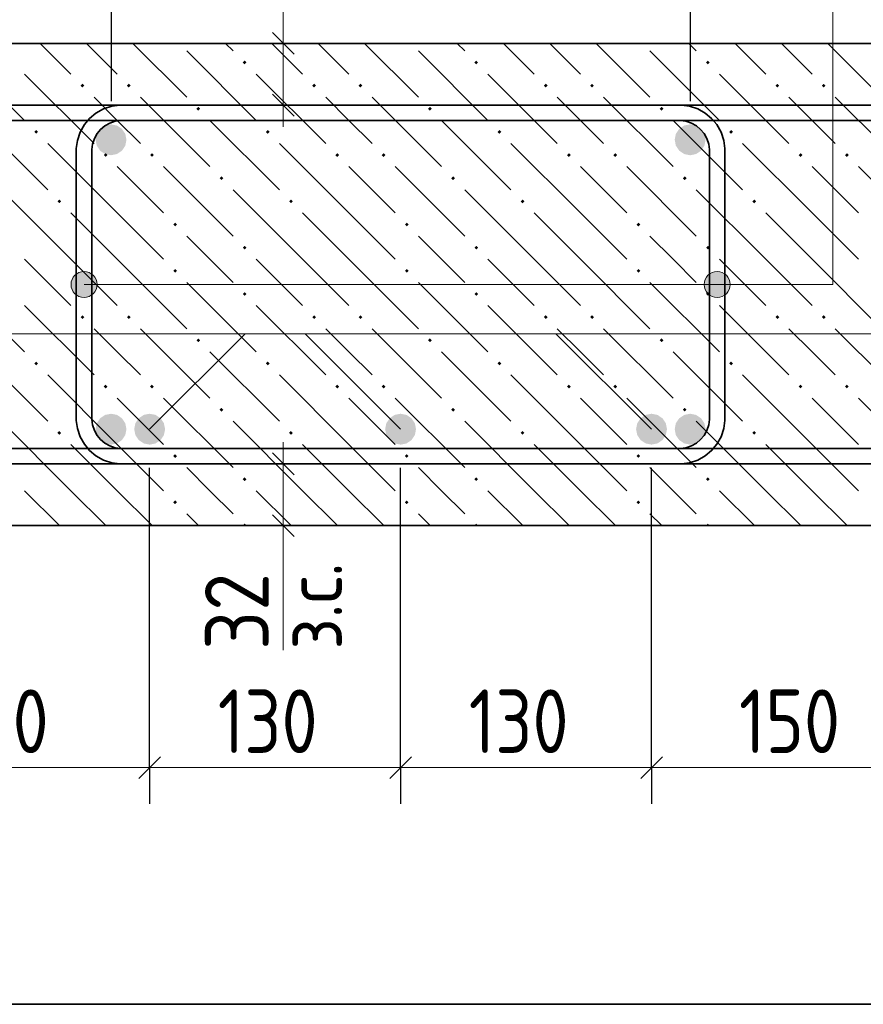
# Model space of a CAD drawing. Header units: millimetres. Extents: x 0 to 42000, y 0 to 29700.
# Tile 16 of 30: x 30962 to 33875, y 10926 to 14329. Entities that reach past the tile are written whole.
import ezdxf

# ---------------------------------------------------------------- set-up
doc = ezdxf.new("R2010")
doc.units = ezdxf.units.MM
doc.linetypes.add('______2', pattern=[270, 200, -70])
for name, color, linetype, lineweight in [('S1 Продольная арматура', 52, 'Continuous', 25), ('S2 ДОП Продольная арматура', 52, 'Continuous', 25), ('Standard', 7, 'Continuous', 25), ('Позиционная метка линия выноска', 7, 'Continuous', 13), ('Размерная выноска', 7, 'Continuous', 13), ('Хомут', 52, 'Continuous', 25)]:
    doc.layers.add(name, color=color, linetype=linetype, lineweight=lineweight)
doc.layers.add('ЖБ Пилон', color=7, linetype='______2', lineweight=13, true_color=0xa0a0a0)
doc.styles.add('ISOCPEUR', font='txt')

msp = doc.modelspace()

# ---------------------------------------------------------------- hatches: boundary and pattern name
at = {"layer": 'S1 Продольная арматура', "linetype": 'Continuous', "lineweight": 18, "transparency": 33554687}
for points in [[(31330.7, 13913.9), (31326.7, 13934.3), (31315.1, 13951.6), (31297.8, 13963.2), (31277.4, 13967.2), (31257, 13963.2), (31239.7, 13951.6), (31228.1, 13934.3), (31224.1, 13913.9), (31228.1, 13893.5), (31239.7, 13876.2), (31257, 13864.6), (31277.4, 13860.5), (31297.8, 13864.6), (31315.1, 13876.2), (31326.7, 13893.5)], [(31330.7, 13913.9), (31326.7, 13934.3), (31315.1, 13951.6), (31297.8, 13963.2), (31277.4, 13967.2), (31257, 13963.2), (31239.7, 13951.6), (31228.1, 13934.3), (31224.1, 13913.9), (31228.1, 13893.5), (31239.7, 13876.2), (31257, 13864.6), (31277.4, 13860.5), (31297.8, 13864.6), (31315.1, 13876.2), (31326.7, 13893.5)], [(33330.7, 13913.9), (33326.7, 13934.3), (33315.1, 13951.6), (33297.8, 13963.2), (33277.4, 13967.2), (33257, 13963.2), (33239.7, 13951.6), (33228.1, 13934.3), (33224.1, 13913.9), (33228.1, 13893.5), (33239.7, 13876.2), (33257, 13864.6), (33277.4, 13860.5), (33297.8, 13864.6), (33315.1, 13876.2), (33326.7, 13893.5)], [(33330.7, 13913.9), (33326.7, 13934.3), (33315.1, 13951.6), (33297.8, 13963.2), (33277.4, 13967.2), (33257, 13963.2), (33239.7, 13951.6), (33228.1, 13934.3), (33224.1, 13913.9), (33228.1, 13893.5), (33239.7, 13876.2), (33257, 13864.6), (33277.4, 13860.5), (33297.8, 13864.6), (33315.1, 13876.2), (33326.7, 13893.5)], [(31330.7, 12913.9), (31326.7, 12934.3), (31315.1, 12951.6), (31297.8, 12963.2), (31277.4, 12967.2), (31257, 12963.2), (31239.7, 12951.6), (31228.1, 12934.3), (31224.1, 12913.9), (31228.1, 12893.5), (31239.7, 12876.2), (31257, 12864.6), (31277.4, 12860.5), (31297.8, 12864.6), (31315.1, 12876.2), (31326.7, 12893.5)], [(31330.7, 12913.9), (31326.7, 12934.3), (31315.1, 12951.6), (31297.8, 12963.2), (31277.4, 12967.2), (31257, 12963.2), (31239.7, 12951.6), (31228.1, 12934.3), (31224.1, 12913.9), (31228.1, 12893.5), (31239.7, 12876.2), (31257, 12864.6), (31277.4, 12860.5), (31297.8, 12864.6), (31315.1, 12876.2), (31326.7, 12893.5)], [(33330.7, 12913.9), (33326.7, 12934.3), (33315.1, 12951.6), (33297.8, 12963.2), (33277.4, 12967.2), (33257, 12963.2), (33239.7, 12951.6), (33228.1, 12934.3), (33224.1, 12913.9), (33228.1, 12893.5), (33239.7, 12876.2), (33257, 12864.6), (33277.4, 12860.5), (33297.8, 12864.6), (33315.1, 12876.2), (33326.7, 12893.5)], [(33330.7, 12913.9), (33326.7, 12934.3), (33315.1, 12951.6), (33297.8, 12963.2), (33277.4, 12967.2), (33257, 12963.2), (33239.7, 12951.6), (33228.1, 12934.3), (33224.1, 12913.9), (33228.1, 12893.5), (33239.7, 12876.2), (33257, 12864.6), (33277.4, 12860.5), (33297.8, 12864.6), (33315.1, 12876.2), (33326.7, 12893.5)]]:
    msp.add_hatch(color=7, dxfattribs=at).paths.add_polyline_path(points)
at = {"layer": 'S2 ДОП Продольная арматура', "linetype": 'Continuous', "lineweight": 25, "transparency": 33554687}
for points in [[(31464.1, 12913.9), (31460, 12934.3), (31448.5, 12951.6), (31431.2, 12963.2), (31410.7, 12967.2), (31390.3, 12963.2), (31373, 12951.6), (31361.5, 12934.3), (31357.4, 12913.9), (31361.5, 12893.5), (31373, 12876.2), (31390.3, 12864.6), (31410.7, 12860.5), (31431.2, 12864.6), (31448.5, 12876.2), (31460, 12893.5)], [(31464.1, 12913.9), (31460, 12934.3), (31448.5, 12951.6), (31431.2, 12963.2), (31410.7, 12967.2), (31390.3, 12963.2), (31373, 12951.6), (31361.5, 12934.3), (31357.4, 12913.9), (31361.5, 12893.5), (31373, 12876.2), (31390.3, 12864.6), (31410.7, 12860.5), (31431.2, 12864.6), (31448.5, 12876.2), (31460, 12893.5)], [(32330.7, 12913.9), (32326.7, 12934.3), (32315.1, 12951.6), (32297.8, 12963.2), (32277.4, 12967.2), (32257, 12963.2), (32239.7, 12951.6), (32228.1, 12934.3), (32224.1, 12913.9), (32228.1, 12893.5), (32239.7, 12876.2), (32257, 12864.6), (32277.4, 12860.5), (32297.8, 12864.6), (32315.1, 12876.2), (32326.7, 12893.5)], [(32330.7, 12913.9), (32326.7, 12934.3), (32315.1, 12951.6), (32297.8, 12963.2), (32277.4, 12967.2), (32257, 12963.2), (32239.7, 12951.6), (32228.1, 12934.3), (32224.1, 12913.9), (32228.1, 12893.5), (32239.7, 12876.2), (32257, 12864.6), (32277.4, 12860.5), (32297.8, 12864.6), (32315.1, 12876.2), (32326.7, 12893.5)], [(33197.4, 12913.9), (33193.4, 12934.3), (33181.8, 12951.6), (33164.5, 12963.2), (33144.1, 12967.2), (33123.7, 12963.2), (33106.4, 12951.6), (33094.8, 12934.3), (33090.7, 12913.9), (33094.8, 12893.5), (33106.4, 12876.2), (33123.7, 12864.6), (33144.1, 12860.5), (33164.5, 12864.6), (33181.8, 12876.2), (33193.4, 12893.5)], [(33197.4, 12913.9), (33193.4, 12934.3), (33181.8, 12951.6), (33164.5, 12963.2), (33144.1, 12967.2), (33123.7, 12963.2), (33106.4, 12951.6), (33094.8, 12934.3), (33090.7, 12913.9), (33094.8, 12893.5), (33106.4, 12876.2), (33123.7, 12864.6), (33144.1, 12860.5), (33164.5, 12864.6), (33181.8, 12876.2), (33193.4, 12893.5)]]:
    msp.add_hatch(color=7, dxfattribs=at).paths.add_polyline_path(points)
at = {"layer": 'ЖБ Пилон', "linetype": 'Continuous', "lineweight": 18, "transparency": 33554687}
for points in [[(31732.2, 14181.1), (31738.7, 14187.6), (31745.2, 14181.1), (31738.7, 14174.6)], [(32532.2, 14181.1), (32538.7, 14187.6), (32545.2, 14181.1), (32538.7, 14174.6)], [(33332.2, 14181.1), (33338.7, 14187.6), (33345.2, 14181.1), (33338.7, 14174.6)], [(31172.2, 14101.1), (31178.7, 14107.6), (31185.2, 14101.1), (31178.7, 14094.6)], [(31332.2, 14101.1), (31338.7, 14107.6), (31345.2, 14101.1), (31338.7, 14094.6)], [(31972.2, 14101.1), (31978.7, 14107.6), (31985.2, 14101.1), (31978.7, 14094.6)], [(32132.2, 14101.1), (32138.7, 14107.6), (32145.2, 14101.1), (32138.7, 14094.6)], [(32772.2, 14101.1), (32778.7, 14107.6), (32785.2, 14101.1), (32778.7, 14094.6)], [(32932.2, 14101.1), (32938.7, 14107.6), (32945.2, 14101.1), (32938.7, 14094.6)], [(33572.2, 14101.1), (33578.7, 14107.6), (33585.2, 14101.1), (33578.7, 14094.6)], [(33732.2, 14101.1), (33738.7, 14107.6), (33745.2, 14101.1), (33738.7, 14094.6)], [(31572.2, 14021.1), (31578.7, 14027.6), (31585.2, 14021.1), (31578.7, 14014.6)], [(32372.2, 14021.1), (32378.7, 14027.6), (32385.2, 14021.1), (32378.7, 14014.6)], [(33172.2, 14021.1), (33178.7, 14027.6), (33185.2, 14021.1), (33178.7, 14014.6)], [(31012.2, 13941.1), (31018.7, 13947.6), (31025.2, 13941.1), (31018.7, 13934.6)], [(31812.2, 13941.1), (31818.7, 13947.6), (31825.2, 13941.1), (31818.7, 13934.6)], [(32612.2, 13941.1), (32618.7, 13947.6), (32625.2, 13941.1), (32618.7, 13934.6)], [(33412.2, 13941.1), (33418.7, 13947.6), (33425.2, 13941.1), (33418.7, 13934.6)], [(31252.2, 13861.1), (31258.7, 13867.6), (31265.2, 13861.1), (31258.7, 13854.6)], [(31412.2, 13861.1), (31418.7, 13867.6), (31425.2, 13861.1), (31418.7, 13854.6)], [(32052.2, 13861.1), (32058.7, 13867.6), (32065.2, 13861.1), (32058.7, 13854.6)], [(32212.2, 13861.1), (32218.7, 13867.6), (32225.2, 13861.1), (32218.7, 13854.6)], [(32852.2, 13861.1), (32858.7, 13867.6), (32865.2, 13861.1), (32858.7, 13854.6)], [(33012.2, 13861.1), (33018.7, 13867.6), (33025.2, 13861.1), (33018.7, 13854.6)], [(33652.2, 13861.1), (33658.7, 13867.6), (33665.2, 13861.1), (33658.7, 13854.6)], [(33812.2, 13861.1), (33818.7, 13867.6), (33825.2, 13861.1), (33818.7, 13854.6)], [(31652.2, 13781.1), (31658.7, 13787.6), (31665.2, 13781.1), (31658.7, 13774.6)], [(32452.2, 13781.1), (32458.7, 13787.6), (32465.2, 13781.1), (32458.7, 13774.6)], [(33252.2, 13781.1), (33258.7, 13787.6), (33265.2, 13781.1), (33258.7, 13774.6)], [(31092.2, 13701.1), (31098.7, 13707.6), (31105.2, 13701.1), (31098.7, 13694.6)], [(31892.2, 13701.1), (31898.7, 13707.6), (31905.2, 13701.1), (31898.7, 13694.6)], [(32692.2, 13701.1), (32698.7, 13707.6), (32705.2, 13701.1), (32698.7, 13694.6)], [(33492.2, 13701.1), (33498.7, 13707.6), (33505.2, 13701.1), (33498.7, 13694.6)], [(31492.2, 13621.1), (31498.7, 13627.6), (31505.2, 13621.1), (31498.7, 13614.6)], [(32292.2, 13621.1), (32298.7, 13627.6), (32305.2, 13621.1), (32298.7, 13614.6)], [(33092.2, 13621.1), (33098.7, 13627.6), (33105.2, 13621.1), (33098.7, 13614.6)], [(31732.2, 13541.1), (31738.7, 13547.6), (31745.2, 13541.1), (31738.7, 13534.6)], [(32532.2, 13541.1), (32538.7, 13547.6), (32545.2, 13541.1), (32538.7, 13534.6)], [(33332.2, 13541.1), (33338.7, 13547.6), (33345.2, 13541.1), (33338.7, 13534.6)], [(31492.2, 13461.1), (31498.7, 13467.6), (31505.2, 13461.1), (31498.7, 13454.6)], [(32292.2, 13461.1), (32298.7, 13467.6), (32305.2, 13461.1), (32298.7, 13454.6)], [(33092.2, 13461.1), (33098.7, 13467.6), (33105.2, 13461.1), (33098.7, 13454.6)], [(31732.2, 13381.1), (31738.7, 13387.6), (31745.2, 13381.1), (31738.7, 13374.6)], [(32532.2, 13381.1), (32538.7, 13387.6), (32545.2, 13381.1), (32538.7, 13374.6)], [(33332.2, 13381.1), (33338.7, 13387.6), (33345.2, 13381.1), (33338.7, 13374.6)], [(31172.2, 13301.1), (31178.7, 13307.6), (31185.2, 13301.1), (31178.7, 13294.6)], [(31332.2, 13301.1), (31338.7, 13307.6), (31345.2, 13301.1), (31338.7, 13294.6)], [(31972.2, 13301.1), (31978.7, 13307.6), (31985.2, 13301.1), (31978.7, 13294.6)], [(32132.2, 13301.1), (32138.7, 13307.6), (32145.2, 13301.1), (32138.7, 13294.6)], [(32772.2, 13301.1), (32778.7, 13307.6), (32785.2, 13301.1), (32778.7, 13294.6)], [(32932.2, 13301.1), (32938.7, 13307.6), (32945.2, 13301.1), (32938.7, 13294.6)], [(33572.2, 13301.1), (33578.7, 13307.6), (33585.2, 13301.1), (33578.7, 13294.6)], [(33732.2, 13301.1), (33738.7, 13307.6), (33745.2, 13301.1), (33738.7, 13294.6)], [(31572.2, 13221.1), (31578.7, 13227.6), (31585.2, 13221.1), (31578.7, 13214.6)], [(32372.2, 13221.1), (32378.7, 13227.6), (32385.2, 13221.1), (32378.7, 13214.6)], [(33172.2, 13221.1), (33178.7, 13227.6), (33185.2, 13221.1), (33178.7, 13214.6)], [(31012.2, 13141.1), (31018.7, 13147.6), (31025.2, 13141.1), (31018.7, 13134.6)], [(31812.2, 13141.1), (31818.7, 13147.6), (31825.2, 13141.1), (31818.7, 13134.6)], [(32612.2, 13141.1), (32618.7, 13147.6), (32625.2, 13141.1), (32618.7, 13134.6)], [(33412.2, 13141.1), (33418.7, 13147.6), (33425.2, 13141.1), (33418.7, 13134.6)], [(31252.2, 13061.1), (31258.7, 13067.6), (31265.2, 13061.1), (31258.7, 13054.6)], [(31412.2, 13061.1), (31418.7, 13067.6), (31425.2, 13061.1), (31418.7, 13054.6)], [(32052.2, 13061.1), (32058.7, 13067.6), (32065.2, 13061.1), (32058.7, 13054.6)], [(32212.2, 13061.1), (32218.7, 13067.6), (32225.2, 13061.1), (32218.7, 13054.6)], [(32852.2, 13061.1), (32858.7, 13067.6), (32865.2, 13061.1), (32858.7, 13054.6)], [(33012.2, 13061.1), (33018.7, 13067.6), (33025.2, 13061.1), (33018.7, 13054.6)], [(33652.2, 13061.1), (33658.7, 13067.6), (33665.2, 13061.1), (33658.7, 13054.6)], [(33812.2, 13061.1), (33818.7, 13067.6), (33825.2, 13061.1), (33818.7, 13054.6)], [(31652.2, 12981.1), (31658.7, 12987.6), (31665.2, 12981.1), (31658.7, 12974.6)], [(32452.2, 12981.1), (32458.7, 12987.6), (32465.2, 12981.1), (32458.7, 12974.6)], [(33252.2, 12981.1), (33258.7, 12987.6), (33265.2, 12981.1), (33258.7, 12974.6)], [(31092.2, 12901.1), (31098.7, 12907.6), (31105.2, 12901.1), (31098.7, 12894.6)], [(31892.2, 12901.1), (31898.7, 12907.6), (31905.2, 12901.1), (31898.7, 12894.6)], [(32692.2, 12901.1), (32698.7, 12907.6), (32705.2, 12901.1), (32698.7, 12894.6)], [(33492.2, 12901.1), (33498.7, 12907.6), (33505.2, 12901.1), (33498.7, 12894.6)], [(31492.2, 12821.1), (31498.7, 12827.6), (31505.2, 12821.1), (31498.7, 12814.6)], [(32292.2, 12821.1), (32298.7, 12827.6), (32305.2, 12821.1), (32298.7, 12814.6)], [(33092.2, 12821.1), (33098.7, 12827.6), (33105.2, 12821.1), (33098.7, 12814.6)], [(31732.2, 12741.1), (31738.7, 12747.6), (31745.2, 12741.1), (31738.7, 12734.6)], [(32532.2, 12741.1), (32538.7, 12747.6), (32545.2, 12741.1), (32538.7, 12734.6)], [(33332.2, 12741.1), (33338.7, 12747.6), (33345.2, 12741.1), (33338.7, 12734.6)], [(31492.2, 12661.1), (31498.7, 12667.6), (31505.2, 12661.1), (31498.7, 12654.6)], [(32292.2, 12661.1), (32298.7, 12667.6), (32305.2, 12661.1), (32298.7, 12654.6)], [(33092.2, 12661.1), (33098.7, 12667.6), (33105.2, 12661.1), (33098.7, 12654.6)], [(31732.2, 12581.1), (31738.7, 12587.6), (31745.2, 12581.1), (31744.6, 12580.5), (31732.7, 12580.5)], [(32532.2, 12581.1), (32538.7, 12587.6), (32545.2, 12581.1), (32544.6, 12580.5), (32532.7, 12580.5)], [(33332.2, 12581.1), (33338.7, 12587.6), (33345.2, 12581.1), (33344.6, 12580.5), (33332.7, 12580.5)]]:
    msp.add_hatch(color=7, dxfattribs=at).paths.add_polyline_path(points, flags=16)
at = {"layer": 'Позиционная метка линия выноска', "linetype": 'Continuous', "lineweight": 13, "transparency": 33554687}
for points in [[(31161.6, 13375.2), (31161.6, 13452.6), (31145.4, 13436.4)], [(31184.1, 13368.9), (31184.1, 13458.9), (31161.6, 13452.6)], [(31184.1, 13368.9), (31161.6, 13452.6), (31161.6, 13375.2)], [(31206.6, 13375.2), (31206.6, 13452.6), (31184.1, 13458.9)], [(31206.6, 13375.2), (31184.1, 13458.9), (31184.1, 13368.9)], [(31222.8, 13391.4), (31222.8, 13436.4), (31206.6, 13452.6)], [(31222.8, 13391.4), (31206.6, 13452.6), (31206.6, 13375.2)], [(33348.2, 13375.2), (33348.2, 13452.6), (33332, 13436.4)], [(33370.8, 13368.9), (33370.8, 13458.9), (33348.2, 13452.6)], [(33370.8, 13368.9), (33348.2, 13452.6), (33348.2, 13375.2)], [(33393.3, 13375.2), (33393.3, 13452.6), (33370.8, 13458.9)], [(33393.3, 13375.2), (33370.8, 13458.9), (33370.8, 13368.9)], [(33409.5, 13391.4), (33409.5, 13436.4), (33393.3, 13452.6)], [(33409.5, 13391.4), (33393.3, 13452.6), (33393.3, 13375.2)], [(31145.4, 13391.4), (31145.4, 13436.4), (31139.1, 13413.9)], [(31161.6, 13375.2), (31145.4, 13436.4), (31145.4, 13391.4)], [(31222.8, 13436.4), (31222.8, 13391.4), (31229.1, 13413.9)], [(33332, 13391.4), (33332, 13436.4), (33325.8, 13413.9)], [(33348.2, 13375.2), (33332, 13436.4), (33332, 13391.4)], [(33409.5, 13436.4), (33409.5, 13391.4), (33415.8, 13413.9)]]:
    msp.add_hatch(color=7, dxfattribs=at).paths.add_polyline_path(points)

# ---------------------------------------------------------------- linework, layer by layer
at = {"layer": 'Standard', "color": 7, "linetype": 'Continuous', "lineweight": -3, "transparency": 33554687}
for p, q in [((31277.4, 14885.4), (31277.4, 14047.2)), ((33277.4, 14885.4), (33277.4, 14047.2)), ((31872, 14247.2), (31747, 14247.2)), ((31872, 14247.2), (31997, 14247.2)), ((31872, 14033.6), (31747, 14033.6)), ((31872, 14033.6), (31997, 14033.6)), ((31872, 12794.1), (31747, 12794.1)), ((31872, 12794.1), (31997, 12794.1)), ((31872, 12580.5), (31747, 12580.5)), ((31872, 12580.5), (31997, 12580.5)), ((31410.7, 11744.5), (31410.7, 11869.5)), ((32277.4, 11744.5), (32277.4, 11869.5)), ((33144.1, 11744.5), (33144.1, 11869.5)), ((31410.7, 11744.5), (31410.7, 11619.5)), ((32277.4, 11744.5), (32277.4, 11619.5)), ((33144.1, 11744.5), (33144.1, 11619.5))]:
    msp.add_line(p, q, dxfattribs=at)
at = {"layer": 'Standard', "color": 7, "linetype": 'Continuous', "lineweight": 13, "transparency": 33554687}
for p, q in [((31872, 14247.2), (31872, 14322.2)), ((31872, 14033.6), (31872, 14247.2)), ((31872, 14033.6), (31872, 13958.6)), ((31872, 12794.1), (31872, 12869.1)), ((31872, 12794.1), (31872, 12580.5)), ((31872, 12580.5), (31872, 12505.6)), ((31410.7, 11744.5), (30410.7, 11744.5)), ((32277.4, 11744.5), (31410.7, 11744.5)), ((33144.1, 11744.5), (32277.4, 11744.5)), ((34144.1, 11744.5), (33144.1, 11744.5))]:
    msp.add_line(p, q, dxfattribs=at)
at = {"layer": 'Standard', "color": 7, "linetype": 'Continuous', "lineweight": 25, "transparency": 33554687}
for p, q in [((31909.5, 14209.7), (31834.5, 14284.7)), ((31909.5, 13996.1), (31834.5, 14071.1)), ((31834.5, 12831.6), (31909.5, 12756.6)), ((31834.5, 12618), (31909.5, 12543)), ((31448.2, 11782), (31373.2, 11707)), ((32314.9, 11782), (32239.9, 11707)), ((33181.6, 11782), (33106.6, 11707))]:
    msp.add_line(p, q, dxfattribs=at)
at = {"layer": 'Standard', "color": 254, "linetype": 'Continuous', "lineweight": 35, "true_color": 0xc4c4ff, "transparency": 33554687}
msp.add_lwpolyline([(27411.9, 10926.4), (37953.3, 10926.4), (37953.3, 16081.3), (27411.9, 16081.3), (27411.9, 10926.4)], dxfattribs=at)
at = {"layer": 'Standard', "color": 7, "linetype": 'Continuous', "lineweight": -3, "transparency": 33554687}
for points in [[(31410.7, 11744.5), (31410.7, 11761.5), (31410.7, 11761.5), (31410.7, 11761.5), (31410.7, 11761.5), (31410.7, 11761.5), (31410.7, 11761.5), (31410.7, 12780.5)], [(32277.4, 11744.5), (32277.4, 11761.5), (32277.4, 11761.5), (32277.4, 11761.5), (32277.4, 11761.5), (32277.4, 11761.5), (32277.4, 11761.5), (32277.4, 11761.5), (32277.4, 11761.5), (32277.4, 12780.5)], [(33144.1, 11744.5), (33144.1, 11761.5), (33144.1, 11761.5), (33144.1, 11761.5), (33144.1, 11761.5), (33144.1, 11761.5), (33144.1, 11761.5), (33144.1, 11761.5), (33144.1, 11761.5), (33144.1, 11761.5), (33144.1, 11761.5), (33144.1, 12780.5)]]:
    msp.add_lwpolyline(points, dxfattribs=at)
at = {"layer": 'ЖБ Пилон', "color": 7, "linetype": 'Continuous', "lineweight": 35, "transparency": 33554687}
for p, q in [((35610.7, 14247.2), (28944.1, 14247.2)), ((28944.1, 12580.5), (35610.7, 12580.5))]:
    msp.add_line(p, q, dxfattribs=at)
at = {"layer": 'ЖБ Пилон', "color": 9, "linetype": 'Continuous', "lineweight": 18, "true_color": 0xc7c7c7, "transparency": 33554687}
for p, q in [((31032.6, 14247.2), (31138.7, 14141.1)), ((31192.6, 14247.2), (31298.7, 14141.1)), ((31352.6, 14247.2), (31538.7, 14061.1)), ((31698.7, 14221.1), (31672.6, 14247.2)), ((31832.6, 14247.2), (31938.7, 14141.1)), ((31992.6, 14247.2), (32098.7, 14141.1)), ((32152.6, 14247.2), (32338.7, 14061.1)), ((32498.7, 14221.1), (32472.6, 14247.2)), ((32632.6, 14247.2), (32738.7, 14141.1)), ((32792.6, 14247.2), (32898.7, 14141.1)), ((32952.6, 14247.2), (33138.7, 14061.1)), ((33298.7, 14221.1), (33272.6, 14247.2)), ((33432.6, 14247.2), (33538.7, 14141.1)), ((33592.6, 14247.2), (33698.7, 14141.1)), ((33752.6, 14247.2), (33938.7, 14061.1)), ((30738.7, 14221.1), (30978.7, 13981.1)), ((31538.7, 14221.1), (31778.7, 13981.1)), ((32338.7, 14221.1), (32578.7, 13981.1)), ((33138.7, 14221.1), (33378.7, 13981.1)), ((30978.7, 14141.1), (31218.7, 13901.1)), ((31778.7, 14141.1), (32018.7, 13901.1)), ((32578.7, 14141.1), (32818.7, 13901.1)), ((33378.7, 14141.1), (33618.7, 13901.1)), ((31298.7, 13981.1), (31218.7, 14061.1)), ((31378.7, 14061.1), (31618.7, 13821.1)), ((32098.7, 13981.1), (32018.7, 14061.1)), ((32178.7, 14061.1), (32418.7, 13821.1)), ((32898.7, 13981.1), (32818.7, 14061.1)), ((32978.7, 14061.1), (33218.7, 13821.1)), ((33698.7, 13981.1), (33618.7, 14061.1)), ((33778.7, 14061.1), (34018.7, 13821.1)), ((30818.7, 13981.1), (31058.7, 13741.1)), ((31378.7, 13901.1), (31298.7, 13981.1)), ((31618.7, 13981.1), (31858.7, 13741.1)), ((32178.7, 13901.1), (32098.7, 13981.1)), ((32418.7, 13981.1), (32658.7, 13741.1)), ((32978.7, 13901.1), (32898.7, 13981.1)), ((33218.7, 13981.1), (33458.7, 13741.1)), ((33778.7, 13901.1), (33698.7, 13981.1)), ((31298.7, 13661.1), (31058.7, 13901.1)), ((32098.7, 13661.1), (31858.7, 13901.1)), ((32898.7, 13661.1), (32658.7, 13901.1)), ((33698.7, 13661.1), (33458.7, 13901.1)), ((31298.7, 13821.1), (31458.7, 13661.1)), ((31458.7, 13821.1), (31698.7, 13581.1)), ((32098.7, 13821.1), (32258.7, 13661.1)), ((32258.7, 13821.1), (32498.7, 13581.1)), ((32898.7, 13821.1), (33058.7, 13661.1)), ((33058.7, 13821.1), (33298.7, 13581.1)), ((33698.7, 13821.1), (33858.7, 13661.1)), ((33858.7, 13821.1), (34098.7, 13581.1)), ((31138.7, 13501.1), (30898.7, 13741.1)), ((31938.7, 13501.1), (31698.7, 13741.1)), ((32738.7, 13501.1), (32498.7, 13741.1)), ((33538.7, 13501.1), (33298.7, 13741.1)), ((31138.7, 13661.1), (31298.7, 13501.1)), ((31298.7, 13661.1), (31458.7, 13501.1)), ((31938.7, 13661.1), (32098.7, 13501.1)), ((32098.7, 13661.1), (32258.7, 13501.1)), ((32738.7, 13661.1), (32898.7, 13501.1)), ((32898.7, 13661.1), (33058.7, 13501.1)), ((33538.7, 13661.1), (33698.7, 13501.1)), ((33698.7, 13661.1), (33858.7, 13501.1)), ((31618.7, 13501.1), (31538.7, 13581.1)), ((32418.7, 13501.1), (32338.7, 13581.1)), ((33218.7, 13501.1), (33138.7, 13581.1)), ((30978.7, 13501.1), (31138.7, 13341.1)), ((31138.7, 13501.1), (31298.7, 13341.1)), ((31298.7, 13501.1), (31538.7, 13261.1)), ((31698.7, 13421.1), (31618.7, 13501.1)), ((31778.7, 13501.1), (31938.7, 13341.1)), ((31938.7, 13501.1), (32098.7, 13341.1)), ((32098.7, 13501.1), (32338.7, 13261.1)), ((32498.7, 13421.1), (32418.7, 13501.1)), ((32578.7, 13501.1), (32738.7, 13341.1)), ((32738.7, 13501.1), (32898.7, 13341.1)), ((32898.7, 13501.1), (33138.7, 13261.1)), ((33298.7, 13421.1), (33218.7, 13501.1)), ((33378.7, 13501.1), (33538.7, 13341.1)), ((33538.7, 13501.1), (33698.7, 13341.1)), ((33698.7, 13501.1), (33938.7, 13261.1)), ((30738.7, 13421.1), (30978.7, 13181.1)), ((31538.7, 13421.1), (31778.7, 13181.1)), ((32338.7, 13421.1), (32578.7, 13181.1)), ((33138.7, 13421.1), (33378.7, 13181.1)), ((30978.7, 13341.1), (31218.7, 13101.1)), ((31778.7, 13341.1), (32018.7, 13101.1)), ((32578.7, 13341.1), (32818.7, 13101.1)), ((33378.7, 13341.1), (33618.7, 13101.1)), ((31298.7, 13181.1), (31218.7, 13261.1)), ((31378.7, 13261.1), (31618.7, 13021.1)), ((32098.7, 13181.1), (32018.7, 13261.1)), ((32178.7, 13261.1), (32418.7, 13021.1)), ((32898.7, 13181.1), (32818.7, 13261.1)), ((32978.7, 13261.1), (33218.7, 13021.1)), ((33698.7, 13181.1), (33618.7, 13261.1)), ((33778.7, 13261.1), (34018.7, 13021.1)), ((30818.7, 13181.1), (31058.7, 12941.1)), ((31378.7, 13101.1), (31298.7, 13181.1)), ((31618.7, 13181.1), (31858.7, 12941.1)), ((32178.7, 13101.1), (32098.7, 13181.1)), ((32418.7, 13181.1), (32658.7, 12941.1)), ((32978.7, 13101.1), (32898.7, 13181.1)), ((33218.7, 13181.1), (33458.7, 12941.1)), ((33778.7, 13101.1), (33698.7, 13181.1)), ((31298.7, 12861.1), (31058.7, 13101.1)), ((32098.7, 12861.1), (31858.7, 13101.1)), ((32898.7, 12861.1), (32658.7, 13101.1)), ((33698.7, 12861.1), (33458.7, 13101.1)), ((31298.7, 13021.1), (31458.7, 12861.1)), ((31458.7, 13021.1), (31698.7, 12781.1)), ((32098.7, 13021.1), (32258.7, 12861.1)), ((32258.7, 13021.1), (32498.7, 12781.1)), ((32898.7, 13021.1), (33058.7, 12861.1)), ((33058.7, 13021.1), (33298.7, 12781.1)), ((33698.7, 13021.1), (33858.7, 12861.1)), ((33858.7, 13021.1), (34098.7, 12781.1)), ((31138.7, 12701.1), (30898.7, 12941.1)), ((31938.7, 12701.1), (31698.7, 12941.1)), ((32738.7, 12701.1), (32498.7, 12941.1)), ((33538.7, 12701.1), (33298.7, 12941.1)), ((31138.7, 12861.1), (31298.7, 12701.1)), ((31298.7, 12861.1), (31458.7, 12701.1)), ((31938.7, 12861.1), (32098.7, 12701.1)), ((32098.7, 12861.1), (32258.7, 12701.1)), ((32738.7, 12861.1), (32898.7, 12701.1)), ((32898.7, 12861.1), (33058.7, 12701.1)), ((33538.7, 12861.1), (33698.7, 12701.1)), ((33698.7, 12861.1), (33858.7, 12701.1)), ((31618.7, 12701.1), (31538.7, 12781.1)), ((32418.7, 12701.1), (32338.7, 12781.1)), ((33218.7, 12701.1), (33138.7, 12781.1)), ((30978.7, 12701.1), (31099.2, 12580.5)), ((31138.7, 12701.1), (31259.2, 12580.5)), ((31298.7, 12701.1), (31419.2, 12580.5)), ((31698.7, 12621.1), (31618.7, 12701.1)), ((31778.7, 12701.1), (31899.2, 12580.5)), ((31938.7, 12701.1), (32059.2, 12580.5)), ((32098.7, 12701.1), (32219.2, 12580.5)), ((32498.7, 12621.1), (32418.7, 12701.1)), ((32578.7, 12701.1), (32699.2, 12580.5)), ((32738.7, 12701.1), (32859.2, 12580.5)), ((32898.7, 12701.1), (33019.2, 12580.5)), ((33298.7, 12621.1), (33218.7, 12701.1)), ((33378.7, 12701.1), (33499.2, 12580.5)), ((33538.7, 12701.1), (33659.2, 12580.5)), ((33698.7, 12701.1), (33819.2, 12580.5)), ((31538.7, 12621.1), (31579.2, 12580.5)), ((32338.7, 12621.1), (32379.2, 12580.5)), ((33138.7, 12621.1), (33179.2, 12580.5))]:
    msp.add_line(p, q, dxfattribs=at)
at = {"layer": 'Позиционная метка линия выноска', "color": 7, "linetype": 'Continuous', "lineweight": 13, "transparency": 33554687}
for p, q in [((31184.1, 13458.9), (31184.1, 13458.9)), ((33370.8, 13458.9), (33370.8, 13458.9)), ((31139.1, 13413.9), (31139.1, 13413.9)), ((33637.4, 13413.9), (31184.1, 13413.9)), ((31229.1, 13413.9), (31229.1, 13413.9)), ((33325.8, 13413.9), (33325.8, 13413.9)), ((33415.8, 13413.9), (33415.8, 13413.9)), ((31184.1, 13368.9), (31184.1, 13368.9)), ((33370.8, 13368.9), (33370.8, 13368.9)), ((31410.7, 12913.9), (31740.7, 13243.9)), ((32277.4, 12913.9), (31947.4, 13243.9)), ((33144.1, 12913.9), (32814.1, 13243.9))]:
    msp.add_line(p, q, dxfattribs=at)
for points in [[(37597.4, 16007.2), (33770.8, 16007.2), (33770.8, 13413.9), (33370.8, 13413.9)], [(30740.7, 13243.9), (34814.1, 13243.9), (35144.1, 12913.9)]]:
    msp.add_lwpolyline(points, dxfattribs=at)
for centre in [(31184.1, 13413.9), (33370.8, 13413.9)]:
    msp.add_circle(centre, 45, dxfattribs=at)
at = {"layer": 'Размерная выноска', "color": 7, "linetype": 'Continuous', "lineweight": 13, "transparency": 33554687}
for p, q in [((31872, 14247.2), (31872, 14677.5)), ((31872, 12580.5), (31872, 12150.3))]:
    msp.add_line(p, q, dxfattribs=at)
at = {"layer": 'Хомут', "color": 7, "linetype": 'Continuous', "lineweight": 35, "transparency": 33554687}
for points in [[(29307.2, 14033.9), (33247.6, 14033.9), (33275, 14030.1), (33303.5, 14020.7), (33329.8, 14006), (33351.4, 13987.9), (33369.5, 13966.2), (33384.2, 13940), (33393.6, 13911.4), (33397.4, 13884.1), (33397.4, 12943.7), (33393.6, 12916.3), (33384.2, 12887.8), (33369.5, 12861.5), (33351.4, 12839.9), (33329.8, 12821.8), (33303.5, 12807.1), (33275, 12797.7), (33247.6, 12793.9), (29335.3, 12793.9)], [(29307.2, 14033.9), (33247.6, 14033.9), (33275, 14030.1), (33303.5, 14020.7), (33329.8, 14006), (33351.4, 13987.9), (33369.5, 13966.2), (33384.2, 13940), (33393.6, 13911.4), (33397.4, 13884.1), (33397.4, 12943.7), (33393.6, 12916.3), (33384.2, 12887.8), (33369.5, 12861.5), (33351.4, 12839.9), (33329.8, 12821.8), (33303.5, 12807.1), (33275, 12797.7), (33247.6, 12793.9), (29335.3, 12793.9)], [(29307.2, 14033.9), (33247.6, 14033.9), (33275, 14030.1), (33303.5, 14020.7), (33329.8, 14006), (33351.4, 13987.9), (33369.5, 13966.2), (33384.2, 13940), (33393.6, 13911.4), (33397.4, 13884.1), (33397.4, 12943.7), (33393.6, 12916.3), (33384.2, 12887.8), (33369.5, 12861.5), (33351.4, 12839.9), (33329.8, 12821.8), (33303.5, 12807.1), (33275, 12797.7), (33247.6, 12793.9), (29335.3, 12793.9)], [(29307.2, 14033.9), (33247.6, 14033.9), (33275, 14030.1), (33303.5, 14020.7), (33329.8, 14006), (33351.4, 13987.9), (33369.5, 13966.2), (33384.2, 13940), (33393.6, 13911.4), (33397.4, 13884.1), (33397.4, 12943.7), (33393.6, 12916.3), (33384.2, 12887.8), (33369.5, 12861.5), (33351.4, 12839.9), (33329.8, 12821.8), (33303.5, 12807.1), (33275, 12797.7), (33247.6, 12793.9), (29335.3, 12793.9)], [(29307.2, 14033.9), (33247.6, 14033.9), (33275, 14030.1), (33303.5, 14020.7), (33329.8, 14006), (33351.4, 13987.9), (33369.5, 13966.2), (33384.2, 13940), (33393.6, 13911.4), (33397.4, 13884.1), (33397.4, 12943.7), (33393.6, 12916.3), (33384.2, 12887.8), (33369.5, 12861.5), (33351.4, 12839.9), (33329.8, 12821.8), (33303.5, 12807.1), (33275, 12797.7), (33247.6, 12793.9), (29335.3, 12793.9)], [(29307.2, 14033.9), (33247.6, 14033.9), (33275, 14030.1), (33303.5, 14020.7), (33329.8, 14006), (33351.4, 13987.9), (33369.5, 13966.2), (33384.2, 13940), (33393.6, 13911.4), (33397.4, 13884.1), (33397.4, 12943.7), (33393.6, 12916.3), (33384.2, 12887.8), (33369.5, 12861.5), (33351.4, 12839.9), (33329.8, 12821.8), (33303.5, 12807.1), (33275, 12797.7), (33247.6, 12793.9), (29335.3, 12793.9)], [(35219.6, 12793.9), (31307.2, 12793.9), (31279.9, 12797.7), (31251.3, 12807.1), (31225.1, 12821.8), (31203.4, 12839.9), (31185.3, 12861.5), (31170.6, 12887.8), (31161.2, 12916.3), (31157.4, 12943.7), (31157.4, 13884.1), (31161.2, 13911.4), (31170.6, 13940), (31185.3, 13966.2), (31203.4, 13987.9), (31225.1, 14006), (31251.3, 14020.7), (31279.9, 14030.1), (31307.2, 14033.9), (35247.6, 14033.9)], [(35219.6, 12793.9), (31307.2, 12793.9), (31279.9, 12797.7), (31251.3, 12807.1), (31225.1, 12821.8), (31203.4, 12839.9), (31185.3, 12861.5), (31170.6, 12887.8), (31161.2, 12916.3), (31157.4, 12943.7), (31157.4, 13884.1), (31161.2, 13911.4), (31170.6, 13940), (31185.3, 13966.2), (31203.4, 13987.9), (31225.1, 14006), (31251.3, 14020.7), (31279.9, 14030.1), (31307.2, 14033.9), (35247.6, 14033.9)], [(35219.6, 12793.9), (31307.2, 12793.9), (31279.9, 12797.7), (31251.3, 12807.1), (31225.1, 12821.8), (31203.4, 12839.9), (31185.3, 12861.5), (31170.6, 12887.8), (31161.2, 12916.3), (31157.4, 12943.7), (31157.4, 13884.1), (31161.2, 13911.4), (31170.6, 13940), (31185.3, 13966.2), (31203.4, 13987.9), (31225.1, 14006), (31251.3, 14020.7), (31279.9, 14030.1), (31307.2, 14033.9), (35247.6, 14033.9)], [(35219.6, 12793.9), (31307.2, 12793.9), (31279.9, 12797.7), (31251.3, 12807.1), (31225.1, 12821.8), (31203.4, 12839.9), (31185.3, 12861.5), (31170.6, 12887.8), (31161.2, 12916.3), (31157.4, 12943.7), (31157.4, 13884.1), (31161.2, 13911.4), (31170.6, 13940), (31185.3, 13966.2), (31203.4, 13987.9), (31225.1, 14006), (31251.3, 14020.7), (31279.9, 14030.1), (31307.2, 14033.9), (35247.6, 14033.9)], [(35219.6, 12793.9), (31307.2, 12793.9), (31279.9, 12797.7), (31251.3, 12807.1), (31225.1, 12821.8), (31203.4, 12839.9), (31185.3, 12861.5), (31170.6, 12887.8), (31161.2, 12916.3), (31157.4, 12943.7), (31157.4, 13884.1), (31161.2, 13911.4), (31170.6, 13940), (31185.3, 13966.2), (31203.4, 13987.9), (31225.1, 14006), (31251.3, 14020.7), (31279.9, 14030.1), (31307.2, 14033.9), (35247.6, 14033.9)], [(35219.6, 12793.9), (31307.2, 12793.9), (31279.9, 12797.7), (31251.3, 12807.1), (31225.1, 12821.8), (31203.4, 12839.9), (31185.3, 12861.5), (31170.6, 12887.8), (31161.2, 12916.3), (31157.4, 12943.7), (31157.4, 13884.1), (31161.2, 13911.4), (31170.6, 13940), (31185.3, 13966.2), (31203.4, 13987.9), (31225.1, 14006), (31251.3, 14020.7), (31279.9, 14030.1), (31307.2, 14033.9), (35247.6, 14033.9)], [(29339, 12847.2), (33243.9, 12847.2), (33262.8, 12849.8), (33281.9, 12856.1), (33299.4, 12865.9), (33313.5, 12877.8), (33325.4, 12891.9), (33335.2, 12909.4), (33341.5, 12928.5), (33344.1, 12947.4), (33344.1, 13880.4), (33341.5, 13899.3), (33335.2, 13918.4), (33325.4, 13935.8), (33313.5, 13950), (33299.4, 13961.9), (33281.9, 13971.6), (33262.8, 13977.9), (33243.9, 13980.5), (29310.9, 13980.5)], [(29339, 12847.2), (33243.9, 12847.2), (33262.8, 12849.8), (33281.9, 12856.1), (33299.4, 12865.9), (33313.5, 12877.8), (33325.4, 12891.9), (33335.2, 12909.4), (33341.5, 12928.5), (33344.1, 12947.4), (33344.1, 13880.4), (33341.5, 13899.3), (33335.2, 13918.4), (33325.4, 13935.8), (33313.5, 13950), (33299.4, 13961.9), (33281.9, 13971.6), (33262.8, 13977.9), (33243.9, 13980.5), (29310.9, 13980.5)], [(29339, 12847.2), (33243.9, 12847.2), (33262.8, 12849.8), (33281.9, 12856.1), (33299.4, 12865.9), (33313.5, 12877.8), (33325.4, 12891.9), (33335.2, 12909.4), (33341.5, 12928.5), (33344.1, 12947.4), (33344.1, 13880.4), (33341.5, 13899.3), (33335.2, 13918.4), (33325.4, 13935.8), (33313.5, 13950), (33299.4, 13961.9), (33281.9, 13971.6), (33262.8, 13977.9), (33243.9, 13980.5), (29310.9, 13980.5)], [(29339, 12847.2), (33243.9, 12847.2), (33262.8, 12849.8), (33281.9, 12856.1), (33299.4, 12865.9), (33313.5, 12877.8), (33325.4, 12891.9), (33335.2, 12909.4), (33341.5, 12928.5), (33344.1, 12947.4), (33344.1, 13880.4), (33341.5, 13899.3), (33335.2, 13918.4), (33325.4, 13935.8), (33313.5, 13950), (33299.4, 13961.9), (33281.9, 13971.6), (33262.8, 13977.9), (33243.9, 13980.5), (29310.9, 13980.5)], [(29339, 12847.2), (33243.9, 12847.2), (33262.8, 12849.8), (33281.9, 12856.1), (33299.4, 12865.9), (33313.5, 12877.8), (33325.4, 12891.9), (33335.2, 12909.4), (33341.5, 12928.5), (33344.1, 12947.4), (33344.1, 13880.4), (33341.5, 13899.3), (33335.2, 13918.4), (33325.4, 13935.8), (33313.5, 13950), (33299.4, 13961.9), (33281.9, 13971.6), (33262.8, 13977.9), (33243.9, 13980.5), (29310.9, 13980.5)], [(29339, 12847.2), (33243.9, 12847.2), (33262.8, 12849.8), (33281.9, 12856.1), (33299.4, 12865.9), (33313.5, 12877.8), (33325.4, 12891.9), (33335.2, 12909.4), (33341.5, 12928.5), (33344.1, 12947.4), (33344.1, 13880.4), (33341.5, 13899.3), (33335.2, 13918.4), (33325.4, 13935.8), (33313.5, 13950), (33299.4, 13961.9), (33281.9, 13971.6), (33262.8, 13977.9), (33243.9, 13980.5), (29310.9, 13980.5)], [(35243.9, 13980.5), (31310.9, 13980.5), (31292, 13977.9), (31272.9, 13971.6), (31255.5, 13961.9), (31241.3, 13950), (31229.4, 13935.8), (31219.7, 13918.4), (31213.4, 13899.3), (31210.7, 13880.4), (31210.7, 12947.4), (31213.4, 12928.5), (31219.7, 12909.4), (31229.4, 12891.9), (31241.3, 12877.8), (31255.5, 12865.9), (31272.9, 12856.1), (31292, 12849.8), (31310.9, 12847.2), (35215.9, 12847.2)], [(35243.9, 13980.5), (31310.9, 13980.5), (31292, 13977.9), (31272.9, 13971.6), (31255.5, 13961.9), (31241.3, 13950), (31229.4, 13935.8), (31219.7, 13918.4), (31213.4, 13899.3), (31210.7, 13880.4), (31210.7, 12947.4), (31213.4, 12928.5), (31219.7, 12909.4), (31229.4, 12891.9), (31241.3, 12877.8), (31255.5, 12865.9), (31272.9, 12856.1), (31292, 12849.8), (31310.9, 12847.2), (35215.9, 12847.2)], [(35243.9, 13980.5), (31310.9, 13980.5), (31292, 13977.9), (31272.9, 13971.6), (31255.5, 13961.9), (31241.3, 13950), (31229.4, 13935.8), (31219.7, 13918.4), (31213.4, 13899.3), (31210.7, 13880.4), (31210.7, 12947.4), (31213.4, 12928.5), (31219.7, 12909.4), (31229.4, 12891.9), (31241.3, 12877.8), (31255.5, 12865.9), (31272.9, 12856.1), (31292, 12849.8), (31310.9, 12847.2), (35215.9, 12847.2)], [(35243.9, 13980.5), (31310.9, 13980.5), (31292, 13977.9), (31272.9, 13971.6), (31255.5, 13961.9), (31241.3, 13950), (31229.4, 13935.8), (31219.7, 13918.4), (31213.4, 13899.3), (31210.7, 13880.4), (31210.7, 12947.4), (31213.4, 12928.5), (31219.7, 12909.4), (31229.4, 12891.9), (31241.3, 12877.8), (31255.5, 12865.9), (31272.9, 12856.1), (31292, 12849.8), (31310.9, 12847.2), (35215.9, 12847.2)], [(35243.9, 13980.5), (31310.9, 13980.5), (31292, 13977.9), (31272.9, 13971.6), (31255.5, 13961.9), (31241.3, 13950), (31229.4, 13935.8), (31219.7, 13918.4), (31213.4, 13899.3), (31210.7, 13880.4), (31210.7, 12947.4), (31213.4, 12928.5), (31219.7, 12909.4), (31229.4, 12891.9), (31241.3, 12877.8), (31255.5, 12865.9), (31272.9, 12856.1), (31292, 12849.8), (31310.9, 12847.2), (35215.9, 12847.2)], [(35243.9, 13980.5), (31310.9, 13980.5), (31292, 13977.9), (31272.9, 13971.6), (31255.5, 13961.9), (31241.3, 13950), (31229.4, 13935.8), (31219.7, 13918.4), (31213.4, 13899.3), (31210.7, 13880.4), (31210.7, 12947.4), (31213.4, 12928.5), (31219.7, 12909.4), (31229.4, 12891.9), (31241.3, 12877.8), (31255.5, 12865.9), (31272.9, 12856.1), (31292, 12849.8), (31310.9, 12847.2), (35215.9, 12847.2)]]:
    msp.add_lwpolyline(points, dxfattribs=at)

# ---------------------------------------------------------------- texts
at = {"layer": 'Standard', "color": 7, "linetype": 'Continuous', "lineweight": 18, "transparency": 33554687, "insert": (32075.2, 12152.2), "char_height": 200, "width": 459.942, "attachment_point": 7, "rotation": 90, "style": 'ISOCPEUR'}
msp.add_mtext('\\W0.90;з.с.', dxfattribs=at)
at = {"layer": 'Standard', "color": 7, "linetype": 'Continuous', "lineweight": 25, "transparency": 33554687, "insert": (31822, 12151.4), "char_height": 220, "width": 403.924, "attachment_point": 7, "rotation": 90, "style": 'ISOCPEUR'}
msp.add_mtext('\\W0.87;32', dxfattribs=at)
at = {"layer": 'Standard', "color": 7, "linetype": 'Continuous', "lineweight": 25, "transparency": 33554687, "char_height": 220, "width": 508.571, "attachment_point": 7, "style": 'ISOCPEUR'}
for s, insert in [('\\W0.83;150', (30712.8, 11794.5)), ('\\W0.83;130', (31646.1, 11794.5)), ('\\W0.83;130', (32512.8, 11794.5)), ('\\W0.83;150', (33446.1, 11794.5))]:
    msp.add_mtext(s, dxfattribs=dict(at, insert=insert))

doc.saveas('drawing.dxf')
